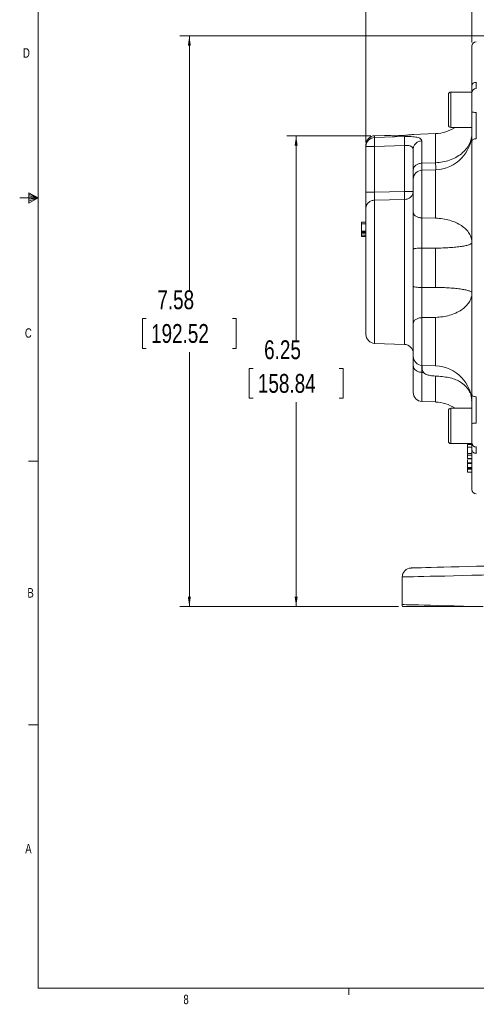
# Model space of a CAD drawing. Header units: inches. Extents: x 0.3 to 33.9, y 0.2 to 21.7.
# Tile 1 of 19: x 0.3 to 6.3, y 0.2 to 13.3. Entities that reach past the tile are written whole.
import ezdxf

# ---------------------------------------------------------------- set-up
doc = ezdxf.new("R2010")
doc.units = ezdxf.units.IN
doc.header["$MEASUREMENT"] = 0
doc.layers.add('SLD-0', color=7, linetype='Continuous', lineweight=15)
doc.styles.add('SLDTEXTSTYLE0', font='TXT', dxfattribs={"width": 0.75})
doc.dimstyles.new('SLDDIMSTYLE0', dxfattribs={"dimtxt": 0.25, "dimasz": 0.13, "dimexe": 0, "dimexo": 0.0625, "dimgap": 0.0625, "dimtad": 0, "dimtih": 1, "dimtoh": 1, "dimrnd": 1e-09, "dimzin": 12, "dimdsep": 46, "dimtxsty": 'SLDTEXTSTYLE0', "dimsah": 1, "dimcen": 0.09, "dimadec": 0, "dimazin": 3, "dimtfac": 1, "dimtofl": 0, "dimtmove": 0, "dimatfit": 3, "dimfxl": 1, "dimfrac": 2, "dimtolj": 1, "dimtzin": 12, "dimarcsym": 0})

# ---------------------------------------------------------------- blocks, each defined once
blk = doc.blocks.new('_D_6')
at = {"layer": 'SLD-0'}
for p, q in [((4.876, 11.643), (4.876, 15.227)), ((4.876, 15.102), (6.156, 15.102)), ((6.296, 15.138), (6.245, 15.138)), ((6.245, 15.138), (6.245, 14.742)), ((7.438, 15.138), (7.489, 15.138)), ((7.489, 15.138), (7.489, 14.742)), ((8.858, 15.102), (7.578, 15.102)), ((6.245, 14.742), (6.296, 14.742)), ((7.489, 14.742), (7.438, 14.742))]:
    blk.add_line(p, q, dxfattribs=at)
for points in [[(4.876, 15.102), (5.006, 15.082), (5.006, 15.122)], [(8.858, 15.102), (8.728, 15.122), (8.728, 15.082)]]:
    blk.add_solid(points, dxfattribs=at)
at = {"layer": 'SLD-0', "char_height": 0.25, "attachment_point": 1, "style": 'SLDTEXTSTYLE0'}
for s, insert in [('3.98', (6.442, 15.511, -0.858)), ('101.16', (6.359, 15.064, -0.858))]:
    blk.add_mtext(s, dxfattribs=dict(at, insert=insert))
blk = doc.blocks.new('_D_7')
at = {"layer": 'SLD-0'}
for p, q in [((6.284, 12.972), (6.284, 14.032)), ((6.284, 13.907), (6.952, 13.907)), ((7.092, 13.944), (7.041, 13.944)), ((7.041, 13.944), (7.041, 13.547)), ((8.05, 13.944), (8.101, 13.944)), ((8.101, 13.944), (8.101, 13.547)), ((8.858, 13.907), (8.19, 13.907)), ((7.041, 13.547), (7.092, 13.547)), ((8.101, 13.547), (8.05, 13.547))]:
    blk.add_line(p, q, dxfattribs=at)
for points in [[(6.284, 13.907), (6.414, 13.887), (6.414, 13.927)], [(8.858, 13.907), (8.728, 13.927), (8.728, 13.887)]]:
    blk.add_solid(points, dxfattribs=at)
at = {"layer": 'SLD-0', "char_height": 0.25, "attachment_point": 1, "style": 'SLDTEXTSTYLE0'}
for s, insert in [('2.57', (7.146, 14.317, -0.858)), ('65.39', (7.155, 13.869, -0.858))]:
    blk.add_mtext(s, dxfattribs=dict(at, insert=insert))
blk = doc.blocks.new('_D_10')
at = {"layer": 'SLD-0'}
for p, q in [((4.942, 11.734), (3.825, 11.734)), ((3.95, 11.734), (3.95, 9.018)), ((3.378, 8.644), (3.327, 8.644)), ((3.327, 8.644), (3.327, 8.248)), ((4.521, 8.644), (4.572, 8.644)), ((4.572, 8.644), (4.572, 8.248)), ((3.327, 8.248), (3.378, 8.248)), ((4.572, 8.248), (4.521, 8.248)), ((3.95, 5.481), (3.95, 8.197)), ((5.311, 5.481), (3.825, 5.481))]:
    blk.add_line(p, q, dxfattribs=at)
for points in [[(3.95, 11.734), (3.93, 11.604), (3.97, 11.604)], [(3.95, 5.481), (3.97, 5.611), (3.93, 5.611)]]:
    blk.add_solid(points, dxfattribs=at)
at = {"layer": 'SLD-0', "char_height": 0.25, "attachment_point": 1, "style": 'SLDTEXTSTYLE0'}
for s, insert in [('6.25', (3.525, 9.017, -0.858)), ('158.84', (3.442, 8.57, -0.858))]:
    blk.add_mtext(s, dxfattribs=dict(at, insert=insert))
blk = doc.blocks.new('_D_11')
at = {"layer": 'SLD-0'}
for p, q in [((8.808, 13.06), (2.407, 13.06)), ((2.532, 13.06), (2.532, 9.681)), ((1.961, 9.307), (1.91, 9.307)), ((1.91, 9.307), (1.91, 8.91)), ((3.104, 9.307), (3.155, 9.307)), ((3.155, 9.307), (3.155, 8.91)), ((1.91, 8.91), (1.961, 8.91)), ((3.155, 8.91), (3.104, 8.91)), ((2.532, 5.481), (2.532, 8.86)), ((5.311, 5.481), (2.407, 5.481))]:
    blk.add_line(p, q, dxfattribs=at)
for points in [[(2.532, 13.06), (2.512, 12.93), (2.552, 12.93)], [(2.532, 5.481), (2.552, 5.611), (2.512, 5.611)]]:
    blk.add_solid(points, dxfattribs=at)
at = {"layer": 'SLD-0', "char_height": 0.25, "attachment_point": 1, "style": 'SLDTEXTSTYLE0'}
for s, insert in [('7.58', (2.107, 9.68, -0.858)), ('192.52', (2.024, 9.233, -0.858))]:
    blk.add_mtext(s, dxfattribs=dict(at, insert=insert))

msp = doc.modelspace()

# ---------------------------------------------------------------- linework, layer by layer
at = {"color": 7, "linetype": 'Continuous', "lineweight": 15}
for p, q in [((6.284, 12.314), (6.004, 12.314)), ((6.284, 12.314), (6.284, 11.845)), ((5.972, 12.282), (5.972, 11.877)), ((6.004, 11.845), (6.284, 11.845)), ((5.123, 11.739), (4.992, 11.734)), ((4.992, 11.711), (5.388, 11.723)), ((5.801, 11.763), (5.505, 11.752)), ((5.62, 11.667), (5.62, 11.37)), ((4.876, 11.614), (4.876, 11.593)), ((4.876, 11.593), (4.992, 11.593)), ((4.876, 10.985), (4.876, 11.593)), ((4.992, 11.593), (5.388, 11.605)), ((4.992, 11.593), (4.992, 10.985)), ((5.388, 11.605), (5.388, 10.994)), ((5.62, 11.37), (5.801, 11.376)), ((5.801, 11.283), (5.62, 11.276)), ((4.992, 10.985), (5.388, 10.994)), ((4.992, 10.878), (5.388, 10.887)), ((5.62, 10.642), (5.801, 10.639)), ((4.876, 10.588), (4.816, 10.588)), ((4.876, 10.566), (4.816, 10.566)), ((4.816, 10.566), (4.816, 10.467)), ((4.816, 10.467), (4.876, 10.467)), ((4.816, 10.453), (4.876, 10.453)), ((4.816, 10.439), (4.876, 10.439)), ((4.816, 10.439), (4.816, 10.415)), ((4.876, 10.415), (4.816, 10.415)), ((4.876, 10.396), (4.816, 10.396)), ((5.801, 10.242), (5.62, 10.243)), ((5.62, 10.243), (5.62, 9.718)), ((5.801, 9.719), (5.801, 10.242)), ((5.62, 9.718), (5.801, 9.719)), ((5.801, 9.322), (5.62, 9.318)), ((4.992, 8.976), (5.388, 8.962)), ((5.62, 8.684), (5.801, 8.678)), ((5.642, 8.59), (5.62, 8.591)), ((5.62, 8.204), (5.801, 8.198)), ((6.284, 8.115), (6.004, 8.115)), ((6.284, 8.115), (6.284, 7.646)), ((6.004, 7.646), (6.284, 7.646)), ((6.284, 7.646), (6.224, 7.646)), ((6.224, 7.646), (6.224, 7.644)), ((6.284, 7.635), (6.224, 7.635)), ((6.224, 7.61), (6.224, 7.606)), ((6.284, 7.599), (6.224, 7.599)), ((6.284, 7.515), (6.224, 7.515)), ((6.224, 7.512), (6.284, 7.512)), ((6.224, 7.506), (6.224, 7.493)), ((6.284, 7.493), (6.224, 7.493)), ((6.284, 7.447), (6.224, 7.447)), ((6.224, 7.445), (6.284, 7.445)), ((6.284, 7.392), (6.224, 7.392)), ((6.224, 7.391), (6.284, 7.391)), ((6.224, 7.385), (6.224, 7.38)), ((6.284, 7.38), (6.224, 7.38)), ((6.224, 7.328), (6.284, 7.328)), ((6.284, 7.321), (6.224, 7.321)), ((6.284, 7.311), (6.224, 7.311)), ((6.284, 7.304), (6.224, 7.304)), ((6.224, 7.265), (6.284, 7.265)), ((5.358, 5.873), (5.358, 5.507))]:
    msp.add_line(p, q, dxfattribs=at)
at = {"color": 8, "linetype": 'Continuous', "lineweight": 15}
for p, q in [((6.004, 12.314), (6.004, 11.845)), ((4.992, 11.734), (4.992, 11.711)), ((5.801, 11.376), (5.801, 11.763)), ((5.62, 11.276), (5.62, 10.642)), ((5.801, 10.639), (5.801, 11.283)), ((4.992, 8.976), (4.992, 10.878)), ((5.388, 8.962), (5.388, 10.887)), ((5.62, 9.318), (5.62, 8.684)), ((5.801, 8.678), (5.801, 9.322)), ((5.62, 8.591), (5.62, 8.204)), ((5.801, 8.198), (5.801, 8.541)), ((6.004, 8.115), (6.004, 7.646))]:
    msp.add_line(p, q, dxfattribs=at)
at = {"color": 7, "linetype": 'Continuous', "lineweight": 15, "flags": 128}
for points in [[(7.306, 6.041), (7.161, 6.038), (7.017, 6.034), (6.876, 6.03), (6.737, 6.026), (6.602, 6.023), (6.471, 6.019), (6.346, 6.016), (6.226, 6.013), (6.114, 6.01), (6.008, 6.007), (5.911, 6.005), (5.823, 6.003), (5.743, 6), (5.673, 5.999), (5.614, 5.997), (5.564, 5.996), (5.525, 5.995), (5.498, 5.994), (5.481, 5.994), (5.475, 5.993)], [(5.358, 5.873), (5.364, 5.874), (5.382, 5.874), (5.412, 5.875), (5.453, 5.876), (5.506, 5.877), (5.569, 5.879), (5.643, 5.88), (5.728, 5.883), (5.822, 5.885), (5.926, 5.887), (6.038, 5.89), (6.157, 5.893), (6.284, 5.896), (6.418, 5.9), (6.557, 5.903), (6.701, 5.907), (6.848, 5.91), (6.999, 5.914), (7.152, 5.918), (7.306, 5.921)], [(6.435, 5.481), (6.3, 5.484), (6.171, 5.487), (6.049, 5.49), (5.935, 5.493), (5.83, 5.496), (5.734, 5.498), (5.648, 5.5), (5.573, 5.502), (5.508, 5.504), (5.455, 5.505), (5.413, 5.506), (5.383, 5.507), (5.364, 5.507), (5.358, 5.507)]]:
    msp.add_lwpolyline(points, dxfattribs=at)
at = {"color": 7, "linetype": 'Continuous', "lineweight": 15}
for centre, radius, start, end in [((6.344, 12.922), 0.06, 92, 180), ((6.004, 12.282), 0.032, 90, 180), ((6.344, 12.302), 0.06, 92, 180), ((5.784, 12.262), 0.5, 272, 303.4647), ((5.784, 11.782), 0.5, 272, 0), ((6.004, 11.877), 0.032, 180, 270), ((4.996, 11.614), 0.12, 92, 180), ((4.995, 11.592), 0.119, 91.6062, 179.6359), ((5.624, 11.156), 0.12, 92, 180), ((4.996, 9.096), 0.12, 180, 268), ((5.384, 8.843), 0.12, 0, 88), ((5.624, 8.804), 0.12, 180, 268), ((5.784, 8.178), 0.5, 0, 88), ((5.624, 8.324), 0.12, 180, 268), ((5.784, 7.698), 0.5, 56.5353, 88), ((6.004, 8.083), 0.032, 90, 180), ((6.004, 7.678), 0.032, 180, 270), ((6.344, 7.659), 0.06, 180, 268), ((6.344, 7.038), 0.06, 180, 268), ((5.478, 5.873), 0.12, 91.5, 180), ((5.478, 5.507), 0.12, 180, 192.7574)]:
    msp.add_arc(centre, radius, start, end, dxfattribs=at)
for points, knots in [([(6.284, 12.396), (6.284, 12.448), (6.284, 12.553), (6.284, 12.681), (6.284, 12.787), (6.284, 12.864), (6.284, 12.913), (6.284, 12.919), (6.284, 12.922)], [0, 0, 0, 0, 0.159873, 0.322664, 0.488197, 0.657718, 0.828396, 1, 1, 1, 1]), ([(6.284, 12.396), (6.285, 12.402), (6.286, 12.415), (6.3, 12.431), (6.319, 12.442), (6.334, 12.444), (6.342, 12.445)], [0, 0, 0, 0, 0.25, 0.5, 0.749998, 1, 1, 1, 1]), ([(6.284, 12.311), (6.284, 12.321), (6.284, 12.341), (6.284, 12.377), (6.284, 12.396)], [0, 0, 0, 0, 0.499757, 1, 1, 1, 1]), ([(6.284, 12.051), (6.284, 12.068), (6.284, 12.102), (6.284, 12.152), (6.284, 12.198), (6.284, 12.238), (6.284, 12.27), (6.284, 12.291), (6.284, 12.302), (6.284, 12.301), (6.284, 12.3)], [0, 0, 0, 0, 0.132662, 0.26886, 0.405058, 0.53772, 0.670382, 0.80658, 0.942778, 1, 1, 1, 1]), ([(6.284, 12.051), (6.285, 12.05), (6.286, 12.048), (6.3, 12.046), (6.319, 12.044), (6.334, 12.044), (6.342, 12.044)], [0, 0, 0, 0, 0.249999, 0.499999, 0.749998, 1, 1, 1, 1]), ([(6.284, 11.66), (6.284, 11.69), (6.284, 11.748), (6.284, 11.846), (6.284, 11.949), (6.284, 12.017), (6.284, 12.051)], [0, 0, 0, 0, 0.250001, 0.499962, 0.749995, 1, 1, 1, 1]), ([(6.342, 11.695), (6.342, 11.704), (6.342, 11.727), (6.342, 11.761), (6.342, 11.802), (6.342, 11.845), (6.342, 11.9), (6.342, 11.966), (6.342, 12.016), (6.342, 12.044)], [0, 0, 0, 0, 0.093134, 0.221777, 0.318053, 0.456595, 0.594338, 0.772833, 1, 1, 1, 1]), ([(4.992, 11.711), (4.991, 11.709), (4.991, 11.705), (4.99, 11.692), (4.99, 11.67), (4.99, 11.635), (4.991, 11.607), (4.992, 11.593)], [0, 0, 0, 0, 0.162091, 0.299678, 0.500679, 0.758229, 1, 1, 1, 1]), ([(5.428, 11.743), (5.411, 11.741), (5.373, 11.738), (5.307, 11.735), (5.238, 11.734), (5.178, 11.736), (5.138, 11.738), (5.12, 11.739), (5.122, 11.739), (5.123, 11.739)], [0, 0, 0, 0, 0.13768, 0.302771, 0.47042, 0.636329, 0.796692, 0.949168, 1, 1, 1, 1]), ([(5.388, 11.723), (5.388, 11.719), (5.387, 11.711), (5.387, 11.683), (5.387, 11.647), (5.388, 11.619), (5.388, 11.605)], [0, 0, 0, 0, 0.250114, 0.5, 0.749886, 1, 1, 1, 1]), ([(5.388, 11.723), (5.404, 11.723), (5.435, 11.724), (5.479, 11.722), (5.52, 11.719), (5.567, 11.712), (5.61, 11.696), (5.616, 11.677), (5.62, 11.667)], [0, 0, 0, 0, 0.120862, 0.242382, 0.365038, 0.48991, 0.743079, 1, 1, 1, 1]), ([(5.505, 11.752), (5.505, 11.752), (5.509, 11.753), (5.493, 11.75), (5.463, 11.746), (5.437, 11.744), (5.428, 11.743)], [0, 0, 0, 0, 0.084586, 0.441347, 0.798912, 1, 1, 1, 1]), ([(5.504, 11.553), (5.505, 11.568), (5.509, 11.597), (5.536, 11.634), (5.574, 11.661), (5.604, 11.665), (5.62, 11.667)], [0, 0, 0, 0, 0.25, 0.5, 0.75, 1, 1, 1, 1]), ([(6.284, 11.768), (6.282, 11.743), (6.278, 11.693), (6.25, 11.62), (6.206, 11.553), (6.146, 11.494), (6.072, 11.445), (5.988, 11.408), (5.897, 11.383), (5.833, 11.379), (5.801, 11.376)], [0, 0, 0, 0, 0.125, 0.25, 0.375, 0.5, 0.625, 0.75, 0.875, 1, 1, 1, 1]), ([(6.284, 11.66), (6.285, 11.665), (6.286, 11.673), (6.3, 11.685), (6.319, 11.693), (6.334, 11.694), (6.342, 11.695)], [0, 0, 0, 0, 0.249999, 0.499999, 0.749999, 1, 1, 1, 1]), ([(6.284, 8.3), (6.284, 8.38), (6.284, 8.541), (6.284, 8.803), (6.284, 9.081), (6.284, 9.372), (6.284, 9.674), (6.284, 9.98), (6.284, 10.287), (6.284, 10.588), (6.284, 10.88), (6.284, 11.158), (6.284, 11.42), (6.284, 11.581), (6.284, 11.66)], [0, 0, 0, 0, 0.079937, 0.161332, 0.244098, 0.328859, 0.414198, 0.5, 0.585797, 0.671136, 0.755901, 0.838663, 0.920061, 1, 1, 1, 1]), ([(5.388, 11.605), (5.396, 11.605), (5.412, 11.606), (5.435, 11.604), (5.455, 11.601), (5.472, 11.596), (5.486, 11.589), (5.5, 11.576), (5.502, 11.562), (5.504, 11.553)], [0, 0, 0, 0, 0.126138, 0.24819, 0.366907, 0.4831, 0.607894, 0.735385, 1, 1, 1, 1]), ([(5.504, 11.553), (5.504, 11.531), (5.504, 11.486), (5.504, 11.392), (5.504, 11.315), (5.504, 11.276)], [0, 0, 0, 0, 0.33326, 0.666756, 1, 1, 1, 1]), ([(5.504, 11.276), (5.505, 11.288), (5.509, 11.312), (5.536, 11.343), (5.574, 11.365), (5.604, 11.368), (5.62, 11.37)], [0, 0, 0, 0, 0.25, 0.5, 0.75, 1, 1, 1, 1]), ([(5.504, 11.165), (5.504, 11.176), (5.504, 11.201), (5.504, 11.25), (5.504, 11.276)], [0, 0, 0, 0, 0.471405, 1, 1, 1, 1]), ([(5.801, 11.376), (5.802, 11.356), (5.803, 11.316), (5.803, 11.296), (5.803, 11.286)], [0, 0, 0, 0, 0.520035, 1, 1, 1, 1]), ([(5.504, 11.154), (5.504, 11.154), (5.504, 11.157), (5.504, 11.135), (5.504, 11.09), (5.504, 11.026), (5.504, 10.95), (5.504, 10.868), (5.504, 10.786), (5.504, 10.742), (5.504, 10.72)], [0, 0, 0, 0, 0.050521, 0.188956, 0.327391, 0.459304, 0.591217, 0.729652, 0.868087, 1, 1, 1, 1]), ([(4.876, 10.985), (4.877, 10.985), (4.881, 10.985), (4.908, 10.985), (4.946, 10.985), (4.976, 10.985), (4.992, 10.985)], [0, 0, 0, 0, 0.25, 0.5, 0.750001, 1, 1, 1, 1]), ([(4.876, 10.771), (4.876, 10.782), (4.876, 10.805), (4.876, 10.858), (4.876, 10.919), (4.876, 10.963), (4.876, 10.985)], [0, 0, 0, 0, 0.250351, 0.500132, 0.750013, 1, 1, 1, 1]), ([(4.992, 10.985), (4.991, 10.973), (4.991, 10.948), (4.991, 10.918), (4.991, 10.893), (4.991, 10.883), (4.992, 10.878)], [0, 0, 0, 0, 0.266777, 0.559333, 0.763657, 1, 1, 1, 1]), ([(5.388, 10.887), (5.403, 10.889), (5.434, 10.893), (5.472, 10.918), (5.499, 10.952), (5.502, 10.98), (5.504, 10.994)], [0, 0, 0, 0, 0.2499999, 0.5000003, 0.7500001, 1, 1, 1, 1]), ([(5.388, 10.994), (5.403, 10.994), (5.434, 10.994), (5.472, 10.994), (5.499, 10.994), (5.502, 10.994), (5.504, 10.994)], [0, 0, 0, 0, 0.25, 0.5, 0.75, 1, 1, 1, 1]), ([(5.388, 10.994), (5.388, 10.983), (5.389, 10.961), (5.389, 10.93), (5.389, 10.904), (5.388, 10.893), (5.388, 10.887)], [0, 0, 0, 0, 0.250045, 0.5, 0.749955, 1, 1, 1, 1]), ([(4.876, 10.771), (4.877, 10.784), (4.881, 10.812), (4.908, 10.847), (4.946, 10.872), (4.976, 10.876), (4.992, 10.878)], [0, 0, 0, 0, 0.25, 0.5, 0.750001, 1, 1, 1, 1]), ([(4.876, 9.096), (4.876, 9.098), (4.876, 9.103), (4.876, 9.139), (4.876, 9.199), (4.876, 9.283), (4.876, 9.388), (4.876, 9.509), (4.876, 9.64), (4.876, 9.776), (4.876, 9.917), (4.876, 10.064), (4.876, 10.212), (4.876, 10.356), (4.876, 10.489), (4.876, 10.604), (4.876, 10.701), (4.876, 10.748), (4.876, 10.771)], [0, 0, 0, 0, 0.059425, 0.12141, 0.185227, 0.25, 0.314773, 0.37859, 0.440575, 0.5, 0.559425, 0.62141, 0.685227, 0.75, 0.814773, 0.87859, 0.940575, 1, 1, 1, 1]), ([(5.504, 10.72), (5.505, 10.71), (5.509, 10.69), (5.536, 10.665), (5.574, 10.647), (5.604, 10.644), (5.62, 10.642)], [0, 0, 0, 0, 0.25, 0.5, 0.75, 1, 1, 1, 1]), ([(5.504, 10.225), (5.504, 10.27), (5.504, 10.358), (5.504, 10.49), (5.504, 10.614), (5.504, 10.685), (5.504, 10.72)], [0, 0, 0, 0, 0.250628, 0.501002, 0.750578, 1, 1, 1, 1]), ([(5.62, 10.642), (5.62, 10.623), (5.619, 10.587), (5.619, 10.518), (5.619, 10.455), (5.619, 10.399), (5.619, 10.366), (5.619, 10.328), (5.619, 10.288), (5.62, 10.256), (5.62, 10.243)], [0, 0, 0, 0, 0.173075, 0.322557, 0.542416, 0.642138, 0.716632, 0.777709, 0.906675, 1, 1, 1, 1]), ([(6.284, 10.315), (6.282, 10.336), (6.278, 10.377), (6.25, 10.437), (6.206, 10.493), (6.146, 10.542), (6.072, 10.582), (5.988, 10.613), (5.897, 10.633), (5.833, 10.637), (5.801, 10.639)], [0, 0, 0, 0, 0.125, 0.25, 0.375, 0.5, 0.625, 0.75, 0.875, 1, 1, 1, 1]), ([(4.816, 10.588), (4.816, 10.588), (4.816, 10.588), (4.816, 10.585), (4.816, 10.581), (4.816, 10.574), (4.816, 10.569), (4.816, 10.566)], [0, 0, 0, 0, 0.223084, 0.378096, 0.533766, 0.720443, 1, 1, 1, 1]), ([(4.816, 10.453), (4.816, 10.454), (4.816, 10.456), (4.816, 10.46), (4.816, 10.464), (4.816, 10.467), (4.816, 10.467), (4.816, 10.467)], [0, 0, 0, 0, 0.122712, 0.245202, 0.422711, 0.701515, 1, 1, 1, 1]), ([(4.816, 10.453), (4.816, 10.452), (4.816, 10.449), (4.816, 10.446), (4.816, 10.442), (4.816, 10.439), (4.816, 10.439), (4.816, 10.439)], [0, 0, 0, 0, 0.122267, 0.275233, 0.499971, 0.800379, 1, 1, 1, 1]), ([(4.816, 10.415), (4.816, 10.413), (4.816, 10.408), (4.816, 10.402), (4.816, 10.398), (4.816, 10.396), (4.816, 10.396), (4.816, 10.396)], [0, 0, 0, 0, 0.219538, 0.497685, 0.778259, 0.919006, 1, 1, 1, 1]), ([(5.62, 10.243), (5.604, 10.243), (5.574, 10.242), (5.536, 10.238), (5.509, 10.232), (5.505, 10.228), (5.504, 10.225)], [0, 0, 0, 0, 0.25, 0.5, 0.75, 1, 1, 1, 1]), ([(5.504, 10.225), (5.504, 10.144), (5.504, 9.98), (5.504, 9.817), (5.504, 9.735)], [0, 0, 0, 0, 0.5, 1, 1, 1, 1]), ([(5.801, 10.242), (5.833, 10.242), (5.897, 10.243), (5.988, 10.248), (6.072, 10.254), (6.146, 10.264), (6.206, 10.275), (6.25, 10.287), (6.278, 10.301), (6.282, 10.31), (6.284, 10.315)], [0, 0, 0, 0, 0.1249999, 0.2499998, 0.3750001, 0.5, 0.6249999, 0.7499999, 0.875, 1, 1, 1, 1]), ([(5.504, 9.24), (5.504, 9.276), (5.504, 9.347), (5.504, 9.472), (5.504, 9.603), (5.504, 9.691), (5.504, 9.735)], [0, 0, 0, 0, 0.250628, 0.501002, 0.750578, 1, 1, 1, 1]), ([(5.504, 9.735), (5.505, 9.733), (5.509, 9.729), (5.536, 9.723), (5.574, 9.719), (5.604, 9.718), (5.62, 9.718)], [0, 0, 0, 0, 0.25, 0.5, 0.75, 1, 1, 1, 1]), ([(5.62, 9.718), (5.62, 9.693), (5.619, 9.647), (5.619, 9.57), (5.619, 9.504), (5.619, 9.451), (5.619, 9.421), (5.619, 9.388), (5.619, 9.353), (5.62, 9.329), (5.62, 9.318)], [0, 0, 0, 0, 0.173075, 0.322557, 0.542416, 0.642138, 0.716631, 0.777709, 0.906676, 1, 1, 1, 1]), ([(6.275, 9.659), (6.275, 9.659), (6.272, 9.664), (6.249, 9.673), (6.206, 9.686), (6.146, 9.697), (6.072, 9.706), (5.988, 9.713), (5.897, 9.718), (5.833, 9.719), (5.801, 9.719)], [0, 0, 0, 0, 0.005782, 0.147813, 0.289845, 0.431876, 0.573907, 0.715938, 0.857969, 1, 1, 1, 1]), ([(5.801, 9.322), (5.833, 9.324), (5.897, 9.327), (5.988, 9.348), (6.072, 9.378), (6.146, 9.419), (6.206, 9.468), (6.249, 9.524), (6.273, 9.567), (6.276, 9.592), (6.276, 9.596)], [0, 0, 0, 0, 0.13899, 0.27798, 0.41697, 0.55596, 0.69495, 0.83394, 0.97293, 1, 1, 1, 1]), ([(5.62, 9.318), (5.604, 9.317), (5.574, 9.314), (5.536, 9.296), (5.509, 9.27), (5.505, 9.25), (5.504, 9.24)], [0, 0, 0, 0, 0.25, 0.5, 0.75, 1, 1, 1, 1]), ([(5.504, 9.24), (5.504, 9.219), (5.504, 9.174), (5.504, 9.093), (5.504, 9.01), (5.504, 8.934), (5.504, 8.87), (5.504, 8.825), (5.504, 8.804), (5.504, 8.806), (5.504, 8.807)], [0, 0, 0, 0, 0.131913, 0.270348, 0.408783, 0.540696, 0.672609, 0.811044, 0.949479, 1, 1, 1, 1]), ([(5.504, 8.685), (5.504, 8.711), (5.504, 8.76), (5.504, 8.784), (5.504, 8.796)], [0, 0, 0, 0, 0.530607, 1, 1, 1, 1]), ([(5.508, 8.775), (5.508, 8.775), (5.506, 8.776), (5.505, 8.764), (5.504, 8.743), (5.504, 8.726), (5.504, 8.721)], [0, 0, 0, 0, 0.054504, 0.513774, 0.85208, 1, 1, 1, 1]), ([(5.62, 8.591), (5.604, 8.593), (5.574, 8.596), (5.536, 8.618), (5.509, 8.648), (5.505, 8.673), (5.504, 8.685)], [0, 0, 0, 0, 0.25, 0.5, 0.75, 1, 1, 1, 1]), ([(5.504, 8.685), (5.504, 8.649), (5.504, 8.578), (5.504, 8.491), (5.504, 8.418), (5.504, 8.365), (5.504, 8.331), (5.504, 8.326), (5.504, 8.324)], [0, 0, 0, 0, 0.1583568, 0.3202623, 0.485487, 0.6556623, 0.8272624, 1, 1, 1, 1]), ([(5.619, 8.684), (5.619, 8.683), (5.619, 8.679), (5.619, 8.668), (5.619, 8.655), (5.619, 8.639), (5.619, 8.618), (5.62, 8.599), (5.62, 8.591)], [0, 0, 0, 0, 0.090523, 0.288727, 0.436787, 0.558183, 0.814512, 1, 1, 1, 1]), ([(5.626, 8.684), (5.626, 8.684), (5.626, 8.68), (5.624, 8.671), (5.622, 8.659), (5.622, 8.64), (5.625, 8.622), (5.631, 8.605), (5.643, 8.585), (5.672, 8.563), (5.72, 8.55), (5.781, 8.544), (5.853, 8.539), (5.932, 8.531), (6.014, 8.515), (6.087, 8.49), (6.153, 8.452), (6.201, 8.409), (6.237, 8.363), (6.251, 8.335), (6.258, 8.32)], [0, 0, 0, 0, 0.006528, 0.045135, 0.087507, 0.124514, 0.141695, 0.15842, 0.18998, 0.219562, 0.282456, 0.353457, 0.428422, 0.527895, 0.622101, 0.71127, 0.788265, 0.882847, 0.938771, 1, 1, 1, 1]), ([(6.277, 8.26), (6.277, 8.26), (6.281, 8.247), (6.281, 8.233), (6.28, 8.22)], [0, 0, 0, 0, 0.018256, 1, 1, 1, 1]), ([(6.284, 8.3), (6.285, 8.296), (6.286, 8.287), (6.3, 8.276), (6.319, 8.268), (6.334, 8.267), (6.342, 8.266)], [0, 0, 0, 0, 0.25, 0.499999, 0.749998, 1, 1, 1, 1]), ([(6.284, 7.909), (6.284, 7.944), (6.284, 8.012), (6.284, 8.114), (6.284, 8.213), (6.284, 8.271), (6.284, 8.3)], [0, 0, 0, 0, 0.250001, 0.499962, 0.749995, 1, 1, 1, 1]), ([(6.342, 7.917), (6.342, 7.928), (6.342, 7.955), (6.342, 7.994), (6.342, 8.039), (6.342, 8.084), (6.342, 8.138), (6.342, 8.201), (6.342, 8.243), (6.342, 8.266)], [0, 0, 0, 0, 0.093134, 0.221777, 0.318054, 0.456595, 0.594338, 0.772833, 1, 1, 1, 1]), ([(5.972, 8.083), (5.972, 8.081), (5.972, 8.077), (5.972, 8.051), (5.972, 8.025), (5.972, 7.993), (5.972, 7.946), (5.972, 7.881), (5.972, 7.816), (5.972, 7.769), (5.972, 7.737), (5.972, 7.711), (5.972, 7.685), (5.972, 7.681), (5.972, 7.678)], [0, 0, 0, 0, 0.119728, 0.18418, 0.25, 0.31582, 0.380271, 0.5, 0.619729, 0.68418, 0.75, 0.81582, 0.880272, 1, 1, 1, 1]), ([(6.284, 7.909), (6.285, 7.91), (6.286, 7.912), (6.3, 7.915), (6.319, 7.917), (6.334, 7.917), (6.342, 7.917)], [0, 0, 0, 0, 0.249999, 0.499999, 0.749999, 1, 1, 1, 1]), ([(6.284, 7.66), (6.284, 7.66), (6.284, 7.659), (6.284, 7.669), (6.284, 7.691), (6.284, 7.723), (6.284, 7.762), (6.284, 7.809), (6.284, 7.859), (6.284, 7.893), (6.284, 7.909)], [0, 0, 0, 0, 0.057222, 0.19342, 0.329618, 0.46228, 0.594942, 0.73114, 0.867338, 1, 1, 1, 1]), ([(6.224, 7.634), (6.224, 7.634), (6.224, 7.634), (6.224, 7.624), (6.224, 7.612), (6.224, 7.601), (6.224, 7.599)], [0, 0, 0, 0, 0.17022, 0.520062, 0.873244, 1, 1, 1, 1]), ([(6.224, 7.599), (6.224, 7.594), (6.224, 7.583), (6.224, 7.561), (6.224, 7.539), (6.224, 7.522), (6.224, 7.517), (6.224, 7.515)], [0, 0, 0, 0, 0.136117, 0.367253, 0.679817, 0.866893, 1, 1, 1, 1]), ([(6.284, 7.565), (6.284, 7.583), (6.284, 7.618), (6.284, 7.645), (6.284, 7.65), (6.284, 7.65)], [0, 0, 0, 0, 0.4907592, 0.9815701, 1, 1, 1, 1]), ([(6.224, 7.503), (6.224, 7.501), (6.224, 7.496), (6.224, 7.484), (6.224, 7.473), (6.224, 7.468), (6.224, 7.467)], [0, 0, 0, 0, 0.267908, 0.721068, 0.941076, 1, 1, 1, 1]), ([(6.224, 7.493), (6.224, 7.489), (6.224, 7.476), (6.224, 7.461), (6.224, 7.45), (6.224, 7.447), (6.224, 7.447)], [0, 0, 0, 0, 0.209253, 0.6495703, 0.9233871, 1, 1, 1, 1]), ([(6.224, 7.467), (6.224, 7.464), (6.224, 7.46), (6.224, 7.457), (6.224, 7.456)], [0, 0, 0, 0, 0.869272, 1, 1, 1, 1]), ([(6.284, 7.565), (6.285, 7.559), (6.286, 7.546), (6.3, 7.53), (6.319, 7.519), (6.334, 7.517), (6.342, 7.516)], [0, 0, 0, 0, 0.25, 0.499999, 0.749998, 1, 1, 1, 1]), ([(6.284, 7.038), (6.284, 7.041), (6.284, 7.048), (6.284, 7.097), (6.284, 7.174), (6.284, 7.279), (6.284, 7.408), (6.284, 7.513), (6.284, 7.565)], [0, 0, 0, 0, 0.1715935, 0.3422715, 0.511803, 0.6773255, 0.840122, 1, 1, 1, 1]), ([(6.224, 7.432), (6.224, 7.426), (6.224, 7.413), (6.224, 7.399), (6.224, 7.393), (6.224, 7.392)], [0, 0, 0, 0, 0.311758, 0.768383, 1, 1, 1, 1]), ([(6.224, 7.403), (6.224, 7.403), (6.224, 7.402), (6.224, 7.399), (6.224, 7.397)], [0, 0, 0, 0, 0.0943509, 1, 1, 1, 1]), ([(6.224, 7.375), (6.224, 7.376), (6.224, 7.378), (6.224, 7.382), (6.224, 7.384), (6.224, 7.385), (6.224, 7.385)], [0, 0, 0, 0, 0.167289, 0.402583, 0.784136, 1, 1, 1, 1]), ([(6.224, 7.38), (6.224, 7.377), (6.224, 7.366), (6.224, 7.351), (6.224, 7.338), (6.224, 7.332), (6.224, 7.329), (6.224, 7.328), (6.224, 7.328)], [0, 0, 0, 0, 0.1782282, 0.5562897, 0.767498, 0.8741667, 0.96252, 1, 1, 1, 1]), ([(6.224, 7.336), (6.224, 7.336), (6.224, 7.334), (6.224, 7.332), (6.224, 7.33)], [0, 0, 0, 0, 0.0581, 1, 1, 1, 1]), ([(6.224, 7.328), (6.224, 7.327), (6.224, 7.327), (6.224, 7.328), (6.224, 7.328)], [0, 0, 0, 0, 0.954656, 1, 1, 1, 1]), ([(6.224, 7.325), (6.224, 7.324), (6.224, 7.323), (6.224, 7.321), (6.224, 7.321), (6.224, 7.321)], [0, 0, 0, 0, 0.3348924, 0.7570635, 1, 1, 1, 1]), ([(6.224, 7.314), (6.224, 7.311), (6.224, 7.306), (6.224, 7.305), (6.224, 7.304)], [0, 0, 0, 0, 0.487698, 1, 1, 1, 1]), ([(6.224, 7.311), (6.224, 7.308), (6.224, 7.297), (6.224, 7.283), (6.224, 7.273), (6.224, 7.268), (6.224, 7.265), (6.224, 7.265), (6.224, 7.265)], [0, 0, 0, 0, 0.1782261, 0.556291, 0.7674943, 0.8741666, 0.9625199, 1, 1, 1, 1]), ([(6.435, 5.481), (6.365, 5.481), (6.23, 5.481), (6.049, 5.481), (5.888, 5.481), (5.745, 5.481), (5.623, 5.481), (5.523, 5.481), (5.448, 5.481), (5.398, 5.481), (5.367, 5.481), (5.363, 5.481), (5.361, 5.481)], [0, 0, 0, 0, 0.110352, 0.212932, 0.315841, 0.418423, 0.521058, 0.624017, 0.726654, 0.817694, 0.908959, 1, 1, 1, 1])]:
    msp.add_open_spline(points, degree=3, knots=knots, dxfattribs=at)
at = {"color": 8, "linetype": 'Continuous', "lineweight": 15}
for points, knots in [([(6.342, 12.362), (6.342, 12.363), (6.342, 12.367), (6.342, 12.38), (6.342, 12.403), (6.342, 12.43), (6.342, 12.445)], [0, 0, 0, 0, 0.113062, 0.337884, 0.629221, 1, 1, 1, 1]), ([(5.62, 11.37), (5.62, 11.355), (5.619, 11.328), (5.619, 11.296), (5.619, 11.283), (5.619, 11.276)], [0, 0, 0, 0, 0.341991, 0.637364, 1, 1, 1, 1]), ([(6.342, 7.516), (6.342, 7.531), (6.342, 7.558), (6.342, 7.581), (6.342, 7.596), (6.342, 7.603), (6.342, 7.604), (6.342, 7.605)], [0, 0, 0, 0, 0.2919053, 0.5212674, 0.6982639, 0.876287, 1, 1, 1, 1])]:
    msp.add_open_spline(points, degree=3, knots=knots, dxfattribs=at)
at = {"layer": 'SLD-0'}
for p, q in [((0.523, 21.411), (0.523, 0.411)), ((0.523, 10.911), (0.28, 10.911)), ((0.399, 10.976), (0.399, 10.837)), ((0.523, 10.911), (0.399, 10.976)), ((0.399, 10.958), (0.523, 10.911)), ((0.399, 10.934), (0.523, 10.911)), ((0.399, 10.837), (0.523, 10.911)), ((0.399, 10.865), (0.523, 10.911)), ((0.399, 10.891), (0.523, 10.911)), ((0.523, 7.411), (0.398, 7.411)), ((0.523, 3.911), (0.398, 3.911)), ((33.523, 0.411), (0.523, 0.411)), ((4.648, 0.411), (4.648, 0.326))]:
    msp.add_line(p, q, dxfattribs=at)

# ---------------------------------------------------------------- texts
at = {"color": 7, "linetype": 'Continuous', "lineweight": 0, "char_height": 0.125, "attachment_point": 1, "style": 'SLDTEXTSTYLE0'}
for s, insert in [('D', (0.324, 12.896)), ('C', (0.349, 9.177)), ('B', (0.383, 5.726)), ('A', (0.354, 2.329)), ('8', (2.454, 0.326))]:
    msp.add_mtext(s, dxfattribs=dict(at, insert=insert))

# ---------------------------------------------------------------- dimensions: what is measured, and where the dimension line sits
at = {"layer": 'SLD-0'}
for base, p2, picture, middle in [((4.876, 15.102), (4.876, 11.593), '_D_6', (6.867, 15.102)), ((6.284, 13.907), (6.284, 12.922), '_D_7', (7.571, 13.907))]:
    dim = msp.add_linear_dim(base=base, p1=(8.858, 16.264), p2=p2, dimstyle='SLDDIMSTYLE0', dxfattribs=at)
    dim.commit()
    dim.dimension.update_dxf_attribs({"geometry": picture, "text_midpoint": middle, "dimtype": 160})
for base, p1, p2, picture, middle in [((2.532, 13.06), (5.361, 5.481), (8.858, 13.06), '_D_11', (2.532, 9.271)), ((3.95, 5.481), (4.992, 11.734), (5.361, 5.481), '_D_10', (3.95, 8.608))]:
    dim = msp.add_linear_dim(base=base, p1=p1, p2=p2, angle=90, dimstyle='SLDDIMSTYLE0', dxfattribs=at)
    dim.commit()
    dim.dimension.update_dxf_attribs({"geometry": picture, "text_midpoint": middle, "dimtype": 160})

doc.saveas('drawing.dxf')
